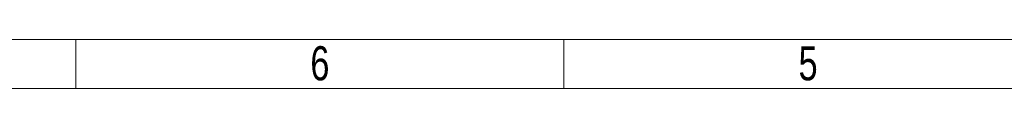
# Model space of a CAD drawing. Header units: millimetres. Extents: x 136540 to 167986, y -130244 to -107782.
# Tile 2 of 14: x 151949 to 157473, y -130244 to -129970. Entities that reach past the tile are written whole.
import ezdxf

# ---------------------------------------------------------------- set-up
doc = ezdxf.new("R2010")
doc.units = ezdxf.units.MM
doc.header["$LTSCALE"] = 0.25
doc.styles.add('SLDTEXTSTYLE3', font='TXT', dxfattribs={"width": 0.75})

# ---------------------------------------------------------------- blocks, each defined once
blk = doc.blocks.new('cajetin')
at = {"color": 7, "linetype": 'Continuous', "lineweight": 18}
for p, q in [((853.5, 7.5), (7.5, 7.5)), ((430.5, 7.5), (430.5, 7.5)), ((430.5, 7.5), (430.5, 0)), ((505.5, 7.5), (505.5, 0)), ((861, 0), (0, 0))]:
    blk.add_line(p, q, dxfattribs=at)
at = {"color": 7, "linetype": 'Continuous', "lineweight": 0, "char_height": 5.25, "attachment_point": 2, "style": 'SLDTEXTSTYLE3'}
for s, insert in [('6', (468.01, 6.49)), ('5', (543.01, 6.49))]:
    blk.add_mtext(s, dxfattribs=dict(at, insert=insert))

msp = doc.modelspace()

# ---------------------------------------------------------------- block references
at = {"xscale": 36.5234375, "yscale": 36.5234375, "zscale": 36.5234375}
msp.add_blockref('cajetin', (136539.8, -130244.4), dxfattribs=at)

doc.saveas('drawing.dxf')
